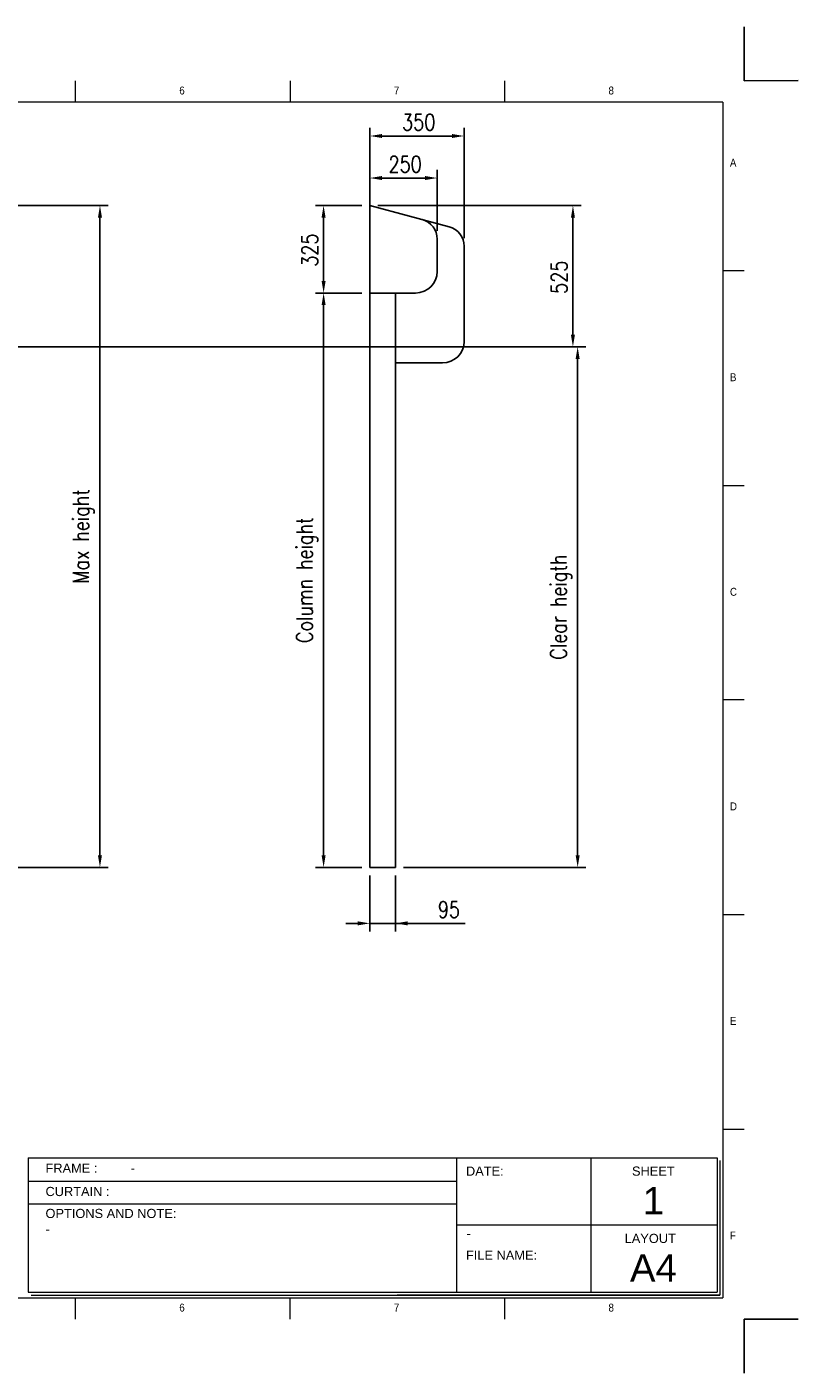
# Model space of a CAD drawing. Header units: millimetres. Extents: x 106533 to 120455, y 95328 to 100331.
# Tile 8 of 8: x 117590 to 120455, y 95329 to 100331. Entities that reach past the tile are written whole.
import ezdxf

# ---------------------------------------------------------------- set-up
doc = ezdxf.new("R2010")
doc.units = ezdxf.units.MM
doc.layers.add('Disegno', color=1, linetype='Continuous')
doc.layers.add('FORMAT', color=7, linetype='Continuous')
doc.styles.add('NYIP', font='romans.shx', dxfattribs={"width": 0.8})
doc.styles.add('SLDTEXTSTYLE0', font='GOTHIC.TTF', dxfattribs={"width": 0.913})
doc.styles.get("Standard").update_dxf_attribs({"font": 'arial.ttf'})
doc.dimstyles.new('STANDARD35', dxfattribs={"dimscale": 35, "dimtxt": 2, "dimasz": 1.5, "dimexe": 1, "dimexo": 1, "dimgap": 0.7, "dimtad": 1, "dimdec": 0, "dimdsep": 46, "dimtxsty": 'NYIP', "dimcen": 0, "dimclrd": 1, "dimclre": 1, "dimclrt": 2, "dimadec": 0, "dimazin": 0, "dimtfac": 1, "dimtdec": 0, "dimtix": 1, "dimtmove": 0, "dimatfit": 3, "dimfxl": 0, "dimtvp": 1, "dimtolj": 1, "dimtzin": 0, "dimarcsym": 0})

# ---------------------------------------------------------------- blocks, each defined once
blk = doc.blocks.new('A$C7C9C4F3F')
at = {"color": 7, "lineweight": 5}
for p, q in [((8295, 11245), (8295, 11504)), ((0, 1766), (199, 1766))]:
    blk.add_line(p, q, dxfattribs=at)
at = {"layer": 'FORMAT', "color": 7, "lineweight": 5}
for p, q in [((2216, 11304), (2216, 11504)), ((4209, 11504), (4209, 11304)), ((6202, 11304), (6202, 11504)), ((10188, 11304), (10188, 11504)), ((12181, 11504), (12181, 11304)), ((14174, 11304), (14174, 11504)), ((16199, 11304), (199, 11304)), ((199, 11304), (199, 199)), ((16199, 11304), (16199, 199)), ((199, 9738), (0, 9738)), ((16399, 9738), (16199, 9738)), ((0, 7745), (199, 7745)), ((16199, 7745), (16399, 7745)), ((0, 5752), (199, 5752)), ((16399, 5752), (16199, 5752)), ((0, 3759), (199, 3759)), ((16199, 3759), (16399, 3759)), ((16199, 1766), (16399, 1766)), ((8295, 0), (8295, 258)), ((199, 199), (16199, 199)), ((2224, 0), (2224, 199)), ((4018, 199), (4018, 0)), ((6210, 0), (6210, 199)), ((10188, 0), (10188, 199)), ((12181, 0), (12181, 199)), ((14174, 0), (14174, 199))]:
    blk.add_line(p, q, dxfattribs=at)
at = {"color": 7, "lineweight": 5, "char_height": 73.8, "attachment_point": 1, "style": 'SLDTEXTSTYLE0'}
for s, insert in [('1', (1203, 11450)), ('2', (3180, 11450)), ('3', (5173, 11450)), ('4', (7166, 11450)), ('5', (9159, 11450)), ('6', (11152, 11450)), ('7', (13145, 11450)), ('8', (15138, 11450)), ('A', (66, 10780)), ('A', (16266, 10780)), ('B', (66, 8787)), ('B', (16266, 8787)), ('C', (66, 6794)), ('C', (16266, 6794)), ('D', (66, 4801)), ('D', (16266, 4801)), ('E', (66, 2808)), ('1', (1012, 145)), ('2', (2988, 145)), ('3', (4981, 145)), ('4', (6974, 145))]:
    blk.add_mtext(s, dxfattribs=dict(at, insert=insert))
at = {"layer": 'FORMAT', "color": 7, "lineweight": 5, "char_height": 73.8, "attachment_point": 1, "style": 'SLDTEXTSTYLE0'}
for s, insert in [('E', (16266, 2808)), ('F', (66, 815)), ('F', (16266, 815)), ('5', (9159, 145)), ('6', (11152, 145)), ('7', (13145, 145)), ('8', (15138, 145))]:
    blk.add_mtext(s, dxfattribs=dict(at, insert=insert))
blk = doc.blocks.new('*D246')
at = {"color": 7, "lineweight": -2}
for p, q in [((118864.2, 97178.2), (118864.2, 96970.2)), ((118959.2, 97178.2), (118959.2, 96970.2)), ((118819.2, 97000.2), (118774.2, 97000.2)), ((118959.2, 97000.2), (118864.2, 97000.2)), ((118959.2, 97000.2), (119217.6, 97000.2)), ((119004.2, 97000.2), (119049.2, 97000.2))]:
    blk.add_line(p, q, dxfattribs=at)
at = {"color": 7}
for points in [[(118819.2, 96992.7), (118819.2, 97007.7), (118864.2, 97000.2)], [(119004.2, 97007.7), (119004.2, 96992.7), (118959.2, 97000.2)]]:
    blk.add_solid(points, dxfattribs=at)
at = {"layer": 'Defpoints', "color": 0}
for p in [(118864.2, 97208.2), (118959.2, 97208.2), (118864.2, 97000.2)]:
    blk.add_point(p, dxfattribs=at)
at = {"color": 7, "lineweight": 0, "insert": (119157.7, 97051.2), "char_height": 60, "attachment_point": 5, "style": 'NYIP'}
blk.add_mtext('\\A1;95', dxfattribs=at)
blk = doc.blocks.new('*D247')
at = {"color": 7, "lineweight": -2}
for p, q in [((118834.2, 99667.2), (118662.2, 99667.2)), ((118692.2, 99387.2), (118692.2, 99622.2)), ((118834.2, 99342.2), (118662.2, 99342.2))]:
    blk.add_line(p, q, dxfattribs=at)
at = {"color": 7}
for points in [[(118699.7, 99622.2), (118684.7, 99622.2), (118692.2, 99667.2)], [(118684.7, 99387.2), (118699.7, 99387.2), (118692.2, 99342.2)]]:
    blk.add_solid(points, dxfattribs=at)
at = {"layer": 'Defpoints', "color": 0}
for p in [(118692.2, 99667.2), (118864.2, 99667.2), (118864.2, 99342.2)]:
    blk.add_point(p, dxfattribs=at)
at = {"color": 7, "lineweight": 0, "insert": (118641.2, 99501.5), "char_height": 60, "attachment_point": 5, "rotation": 90, "style": 'NYIP'}
blk.add_mtext('\\A1;325', dxfattribs=at)
blk = doc.blocks.new('*D248')
at = {"color": 7, "lineweight": -2}
for p, q in [((118864.2, 99622.2), (118864.2, 99799.4)), ((119114.2, 99572.6), (119114.2, 99799.4)), ((118909.2, 99769.4), (119069.2, 99769.4))]:
    blk.add_line(p, q, dxfattribs=at)
at = {"color": 7}
for points in [[(118909.2, 99776.9), (118909.2, 99761.9), (118864.2, 99769.4)], [(119069.2, 99761.9), (119069.2, 99776.9), (119114.2, 99769.4)]]:
    blk.add_solid(points, dxfattribs=at)
at = {"layer": 'Defpoints', "color": 0}
for p in [(119114.2, 99769.4), (118864.2, 99592.2), (119114.2, 99542.6)]:
    blk.add_point(p, dxfattribs=at)
at = {"color": 7, "lineweight": 0, "insert": (118995.1, 99820.4), "char_height": 60, "attachment_point": 5, "style": 'NYIP'}
blk.add_mtext('\\A1;250', dxfattribs=at)
blk = doc.blocks.new('*D249')
at = {"color": 7, "lineweight": -2}
for p, q in [((118864.2, 99697.2), (118864.2, 99955.5)), ((119214.2, 99545.8), (119214.2, 99955.5)), ((118909.2, 99925.5), (119169.2, 99925.5))]:
    blk.add_line(p, q, dxfattribs=at)
at = {"color": 7}
for points in [[(118909.2, 99933), (118909.2, 99918), (118864.2, 99925.5)], [(119169.2, 99918), (119169.2, 99933), (119214.2, 99925.5)]]:
    blk.add_solid(points, dxfattribs=at)
at = {"layer": 'Defpoints', "color": 0}
for p in [(119214.2, 99925.5), (118864.2, 99667.2), (119214.2, 99515.8)]:
    blk.add_point(p, dxfattribs=at)
at = {"color": 7, "lineweight": 0, "insert": (119045.6, 99976.5), "char_height": 60, "attachment_point": 5, "style": 'NYIP'}
blk.add_mtext('\\A1;350', dxfattribs=at)
blk = doc.blocks.new('*D251')
at = {"color": 7, "lineweight": -2}
for p, q in [((118834.2, 99342.2), (118662.2, 99342.2)), ((118692.2, 99297.2), (118692.2, 97253.2)), ((118834.2, 97208.2), (118662.2, 97208.2))]:
    blk.add_line(p, q, dxfattribs=at)
at = {"color": 7}
for points in [[(118699.7, 99297.2), (118684.7, 99297.2), (118692.2, 99342.2)], [(118684.7, 97253.2), (118699.7, 97253.2), (118692.2, 97208.2)]]:
    blk.add_solid(points, dxfattribs=at)
at = {"layer": 'Defpoints', "color": 0}
for p in [(118864.2, 99342.2), (118692.2, 97208.2), (118864.2, 97208.2)]:
    blk.add_point(p, dxfattribs=at)
at = {"color": 7, "lineweight": 0, "insert": (118631.2, 98275.2), "char_height": 60, "attachment_point": 5, "rotation": 90, "style": 'NYIP'}
blk.add_mtext('\\A1;Column height', dxfattribs=at)
blk = doc.blocks.new('*D252')
at = {"color": 7, "lineweight": -2}
for p, q in [((118894.2, 99667.2), (119648.5, 99667.2)), ((119618.5, 99622.2), (119618.5, 99187.2)), ((119241.7, 99142.2), (119648.5, 99142.2))]:
    blk.add_line(p, q, dxfattribs=at)
at = {"color": 7}
for points in [[(119626, 99622.2), (119611, 99622.2), (119618.5, 99667.2)], [(119611, 99187.2), (119626, 99187.2), (119618.5, 99142.2)]]:
    blk.add_solid(points, dxfattribs=at)
at = {"layer": 'Defpoints', "color": 0}
for p in [(118864.2, 99667.2), (119211.7, 99142.2), (119618.5, 99142.2)]:
    blk.add_point(p, dxfattribs=at)
at = {"color": 7, "lineweight": 0, "insert": (119567.5, 99400.6), "char_height": 60, "attachment_point": 5, "rotation": 90, "style": 'NYIP'}
blk.add_mtext('\\A1;525', dxfattribs=at)
blk = doc.blocks.new('*D259')
at = {"color": 7, "lineweight": -2}
for p, q in [((119648.5, 99142.2), (119666, 99142.2)), ((119636, 99097.2), (119636, 97253.2)), ((118989.2, 97208.2), (119666, 97208.2))]:
    blk.add_line(p, q, dxfattribs=at)
at = {"color": 7}
for points in [[(119643.5, 99097.2), (119628.5, 99097.2), (119636, 99142.2)], [(119628.5, 97253.2), (119643.5, 97253.2), (119636, 97208.2)]]:
    blk.add_solid(points, dxfattribs=at)
at = {"layer": 'Defpoints', "color": 0}
for p in [(119618.5, 99142.2), (118959.2, 97208.2), (119636, 97208.2)]:
    blk.add_point(p, dxfattribs=at)
at = {"color": 7, "lineweight": 0, "insert": (119575, 98175.2), "char_height": 60, "attachment_point": 5, "rotation": 90, "style": 'NYIP'}
blk.add_mtext('\\A1;Clear heigth', dxfattribs=at)
blk = doc.blocks.new('*D260')
at = {"color": 7, "lineweight": -2}
for p, q in [((117221.4, 99667.2), (117891.4, 99667.2)), ((117861.4, 99622.2), (117861.4, 97253.2)), ((117221.4, 97208.2), (117891.4, 97208.2))]:
    blk.add_line(p, q, dxfattribs=at)
at = {"color": 7}
for points in [[(117868.9, 99622.2), (117853.9, 99622.2), (117861.4, 99667.2)], [(117853.9, 97253.2), (117868.9, 97253.2), (117861.4, 97208.2)]]:
    blk.add_solid(points, dxfattribs=at)
at = {"layer": 'Defpoints', "color": 0}
for p in [(117191.4, 99667.2), (117191.4, 97208.2), (117861.4, 97208.2)]:
    blk.add_point(p, dxfattribs=at)
at = {"color": 7, "lineweight": 0, "insert": (117800.4, 98437.7), "char_height": 60, "attachment_point": 5, "rotation": 90, "style": 'NYIP'}
blk.add_mtext('\\A1;Max height', dxfattribs=at)

msp = doc.modelspace()

# ---------------------------------------------------------------- linework, layer by layer
at = {"color": 7}
for p, q in [((120254.8, 100130.8), (120254.8, 100330.8)), ((120254.8, 95529.3), (120254.8, 95329.3))]:
    msp.add_line(p, q, dxfattribs=at)
for p, q in [((120254.8, 100130.8), (120454.8, 100131.7)), ((118864.2, 99667.2), (119158.6, 99588.3)), ((118864.2, 99667.2), (118864.2, 99342.2)), ((117101.4, 99142.2), (119651.6, 99142.2)), ((118864.2, 97208.2), (118959.2, 97208.2)), ((120254.8, 95529.3), (120454.8, 95529.3))]:
    msp.add_line(p, q)
at = {"lineweight": 5}
for p, q in [((117595.2, 96129.6), (120154.5, 96129.6)), ((117595.2, 96129.6), (117595.2, 95629.6)), ((119185.4, 96129.6), (119185.4, 95629.6)), ((119685.4, 96129.6), (119685.4, 95629.6)), ((120154.5, 96129.6), (120154.5, 95629.6)), ((120164.8, 96119.3), (120164.8, 95619.3)), ((117597.2, 96042.1), (119185.4, 96042.1)), ((117597.2, 95958.2), (119185.4, 95958.2)), ((119185.4, 95879.6), (120154.5, 95879.6)), ((117595.2, 95629.6), (120154.5, 95629.6)), ((117605.6, 95619.3), (120164.8, 95619.3)), ((120164.8, 95619.3), (118965.8, 95619.3)), ((118976.1, 95619.3), (120164.8, 95619.3))]:
    msp.add_line(p, q, dxfattribs=at)
for centre in [(119039.2, 99542.6), (119139.2, 99515.8)]:
    msp.add_arc(centre, 75, 0, 75)
at = {"layer": 'Disegno', "color": 7}
for p, q in [((119114.2, 99542.6), (119114.2, 99422.2)), ((119214.2, 99515.8), (119214.2, 99162.2)), ((118864.2, 97208.2), (118864.2, 99342.2)), ((119034.2, 99342.2), (118864.2, 99342.2)), ((118864.2, 97208.2), (118864.2, 99342.2)), ((118959.2, 97208.2), (118959.2, 99342.2)), ((119134.2, 99082.2), (118959.2, 99082.2))]:
    msp.add_line(p, q, dxfattribs=at)
for centre in [(119034.2, 99422.2), (119134.2, 99162.2)]:
    msp.add_arc(centre, 80, 270, 0, dxfattribs=at)

# ---------------------------------------------------------------- block references
at = {"xscale": 0.4, "yscale": 0.4, "zscale": 0.4}
msp.add_blockref('A$C7C9C4F3F', (113695.4, 95529.3), dxfattribs=at)

# ---------------------------------------------------------------- texts
at = {"lineweight": 5}
for s, insert, char_height, width, attachment_point in [('{FRAME :}', (117659.1, 96107.6), 34.04, 578.728, 1), ('{\\fArial|b0|i0|c0|p34;-}', (117975.3, 96107.6), 34.043, 578.728, 1), ('{DATE:}', (119221.1, 96096.7), 34.04, 578.728, 1), ('{SHEET}', (119837.9, 96096.7), 34.04, 578.728, 1), ('{CURTAIN : }', (117659.1, 96021), 34.043, 578.728, 1), ('{\\fArial|b0|i0|c0|p34;-}', (117802.8, 96021), 34.043, 578.728, 1), ('{\\fArial|b0|i0|c0|p34;1}', (119917.4, 96020.8), 102, 223.943, 2), ('{OPTIONS AND NOTE:}', (117659.1, 95939.4), 34.043, 578.728, 1), ('{\\fArial|b0|i0|c0|p34;-}', (117659.1, 95881.1), 34.043, 578.728, 1), ('{\\fArial|b0|i0|c0|p34;\\H0.752x;-}', (119222, 95867.1), 50, 1044.717, 1), ('{LAYOUT}', (119810.6, 95846.7), 34.04, 578.728, 1), ('{FILE NAME:}', (119221.1, 95784.1), 34.043, 578.728, 1), ('{\\fArial|b0|i0|c0|p34;A4}', (119917.4, 95770.8), 102, 223.943, 2)]:
    msp.add_mtext(s, dxfattribs=dict(at, insert=insert, char_height=char_height, width=width, attachment_point=attachment_point))

# ---------------------------------------------------------------- dimensions: what is measured, and where the dimension line sits
at = {"color": 7, "lineweight": 0}
for base, p1, p2, picture, middle in [((119214.2, 99925.5), (118864.2, 99667.2), (119214.2, 99515.8), '*D249', (119045.6, 99925.5)), ((119114.2, 99769.4), (118864.2, 99592.2), (119114.2, 99542.6), '*D248', (118995.1, 99769.4)), ((118864.2, 97000.2), (118959.2, 97208.2), (118864.2, 97208.2), '*D246', (119157.7, 97000.2))]:
    dim = msp.add_linear_dim(base=base, p1=p1, p2=p2, dimstyle='STANDARD35', override={"dimscale": 30, "dimclrd": 7, "dimclre": 7, "dimclrt": 7}, dxfattribs=at)
    dim.commit()
    dim.dimension.update_dxf_attribs({"geometry": picture, "text_midpoint": middle, "dimtype": 160})
for base, p1, p2, text, picture, middle in [((117861.4, 97208.2), (117191.4, 99667.2), (117191.4, 97208.2), 'Max height', '*D260', (117800.4, 98437.7)), ((118692.2, 97208.2), (118864.2, 99342.2), (118864.2, 97208.2), 'Column height', '*D251', (118631.2, 98275.2)), ((119636, 97208.2), (119618.5, 99142.2), (118959.2, 97208.2), 'Clear heigth', '*D259', (119575, 98175.2))]:
    dim = msp.add_linear_dim(base=base, p1=p1, p2=p2, angle=90, text=text, dimstyle='STANDARD35', override={"dimscale": 30, "dimclrd": 7, "dimclre": 7, "dimclrt": 7}, dxfattribs=at)
    dim.commit()
    dim.dimension.update_dxf_attribs({"geometry": picture, "text_midpoint": middle})
for base, p1, p2, picture, middle in [((118692.2, 99667.2), (118864.2, 99342.2), (118864.2, 99667.2), '*D247', (118692.2, 99501.5)), ((119618.5, 99142.2), (118864.2, 99667.2), (119211.7, 99142.2), '*D252', (119618.5, 99400.6))]:
    dim = msp.add_linear_dim(base=base, p1=p1, p2=p2, angle=90, dimstyle='STANDARD35', override={"dimscale": 30, "dimclrd": 7, "dimclre": 7, "dimclrt": 7}, dxfattribs=at)
    dim.commit()
    dim.dimension.update_dxf_attribs({"geometry": picture, "text_midpoint": middle, "dimtype": 160})

doc.saveas('drawing.dxf')
